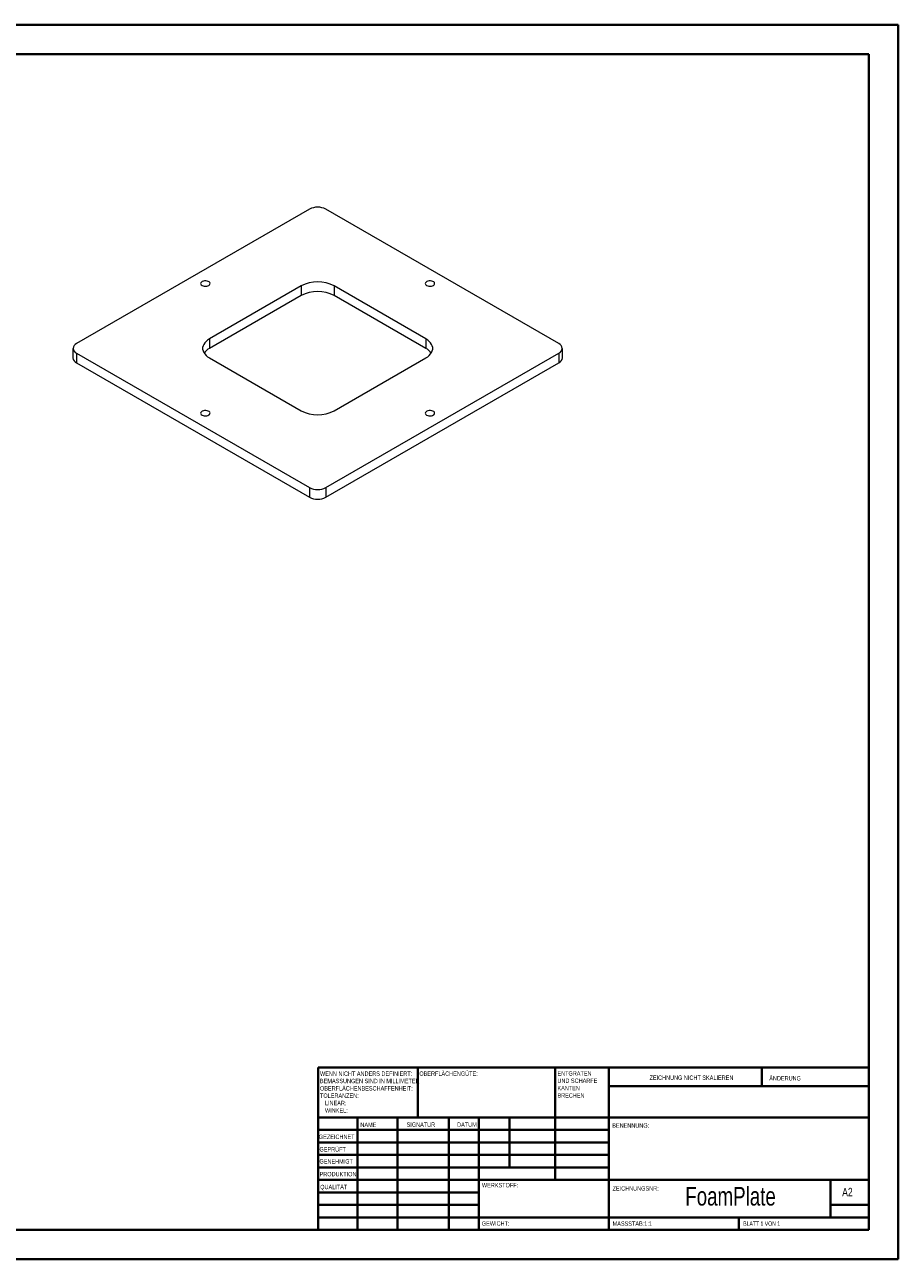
# Model space of a CAD drawing. Header units: millimetres. Extents: x 0 to 594, y 0 to 420.
# Tile 2 of 2: x 297 to 594, y 0 to 420. Entities that reach past the tile are written whole.
import ezdxf

# ---------------------------------------------------------------- set-up
doc = ezdxf.new("R2010")
doc.units = ezdxf.units.MM
doc.styles.add('SLDTEXTSTYLE0', font='TXT', dxfattribs={"width": 0.75})
doc.styles.add('SLDTEXTSTYLE1', font='TXT', dxfattribs={"width": 0.692308})

# ---------------------------------------------------------------- blocks, each defined once
blk = doc.blocks.new('SW_NOTE_0')
at = {"color": 0, "linetype": 'Continuous', "lineweight": 0, "char_height": 1.5, "attachment_point": 1, "style": 'SLDTEXTSTYLE0'}
for s, insert in [('ENTGRATEN', (0, 1.93)), ('UND SCHARFE', (0, -0.57)), ('KANTEN', (0, -3.07)), ('BRECHEN', (0, -5.57))]:
    blk.add_mtext(s, dxfattribs=dict(at, insert=insert))
blk = doc.blocks.new('SW_NOTE_1')
at = {"color": 0, "linetype": 'Continuous', "lineweight": 0, "char_height": 1.5, "attachment_point": 1, "style": 'SLDTEXTSTYLE0'}
for s, insert in [('WENN NICHT ANDERS DEFINIERT:', (0, 1.93)), ('OBERFLÄCHENBESCHAFFENHEIT:', (0, -3.07)), ('BEMASSUNGEN SIND IN MILLIMETER', (0, -0.57)), ('TOLERANZEN:', (0, -5.57)), ('LINEAR:', (1.69, -8.07)), ('WINKEL:', (1.69, -10.57))]:
    blk.add_mtext(s, dxfattribs=dict(at, insert=insert))

msp = doc.modelspace()

# ---------------------------------------------------------------- linework, layer by layer
at = {"color": 7, "linetype": 'Continuous', "lineweight": 40}
for p, q in [((0.08, 420.21), (594.08, 420.21)), ((594.08, 0.21), (594.08, 420.21)), ((25.08, 410.21), (584.08, 410.21)), ((584.08, 410.21), (584.08, 10.21)), ((396.88, 65.46), (584.08, 65.46)), ((396.88, 65.46), (396.88, 10.21)), ((430.68, 48.46), (430.68, 65.46)), ((477.48, 65.46), (477.48, 27.21)), ((495.68, 65.46), (495.68, 10.21)), ((547.68, 59.09), (547.68, 65.46)), ((584.08, 59.09), (495.68, 59.09)), ((584.08, 48.46), (396.88, 48.46)), ((410.24, 48.46), (410.24, 10.21)), ((423.87, 48.46), (423.87, 10.21)), ((441.28, 48.46), (441.28, 10.21)), ((451.48, 10.21), (451.48, 48.46)), ((461.88, 31.46), (461.88, 48.46)), ((495.68, 44.21), (396.88, 44.21)), ((495.68, 39.96), (396.88, 39.96)), ((495.68, 35.71), (396.88, 35.71)), ((495.68, 31.46), (396.88, 31.46)), ((451.48, 27.21), (396.88, 27.21)), ((451.48, 27.21), (584.08, 27.21)), ((571.08, 14.46), (571.08, 27.21)), ((451.48, 22.96), (396.88, 22.96)), ((451.48, 18.71), (396.88, 18.71)), ((584.08, 18.71), (571.08, 18.71)), ((396.88, 14.46), (584.08, 14.46)), ((539.88, 10.21), (539.88, 14.46)), ((25.08, 10.21), (584.08, 10.21)), ((0.08, 0.21), (594.08, 0.21))]:
    msp.add_line(p, q, dxfattribs=at)
at = {"color": 7, "linetype": 'Continuous', "lineweight": 15}
for p, q in [((393.85, 357.45), (314.65, 311.73)), ((478.7, 311.73), (399.51, 357.45)), ((391.02, 331.33), (359.91, 313.36)), ((391.02, 328.06), (359.91, 310.1)), ((391.02, 331.33), (391.02, 328.06)), ((433.45, 313.36), (402.33, 331.33)), ((402.33, 331.33), (402.33, 328.06)), ((433.45, 310.1), (402.33, 328.06)), ((359.91, 313.36), (359.91, 310.1)), ((433.45, 313.36), (433.45, 310.1)), ((313.48, 310.1), (313.48, 306.83)), ((314.65, 308.47), (393.85, 262.75)), ((314.65, 308.47), (314.65, 305.2)), ((359.91, 306.83), (391.02, 288.87)), ((399.51, 262.75), (478.7, 308.47)), ((402.33, 288.87), (433.45, 306.83)), ((478.7, 308.47), (478.7, 305.2)), ((479.87, 306.83), (479.87, 310.1)), ((314.65, 305.2), (393.85, 259.48)), ((399.51, 259.48), (478.7, 305.2)), ((393.85, 262.75), (393.85, 259.48)), ((399.51, 262.75), (399.51, 259.48))]:
    msp.add_line(p, q, dxfattribs=at)
at = {"color": 7, "linetype": 'Continuous', "lineweight": 15, "flags": 128}
for points in [[(357.36, 331.49), (357.71, 331.34), (358.11, 331.24), (358.55, 331.22), (358.98, 331.26), (359.37, 331.37), (359.7, 331.53), (359.94, 331.74), (360.07, 331.98), (360.09, 332.24), (359.98, 332.48), (359.77, 332.7), (359.46, 332.88), (359.08, 333), (358.66, 333.06), (358.22, 333.05), (357.81, 332.98), (357.44, 332.84), (357.16, 332.65), (356.97, 332.42), (356.89, 332.17), (356.94, 331.92), (357.1, 331.69), (357.36, 331.49)], [(433.73, 331.49), (434.08, 331.34), (434.48, 331.24), (434.92, 331.22), (435.35, 331.26), (435.74, 331.37), (436.07, 331.53), (436.31, 331.74), (436.44, 331.98), (436.45, 332.24), (436.35, 332.48), (436.14, 332.7), (435.83, 332.88), (435.45, 333), (435.02, 333.06), (434.59, 333.05), (434.17, 332.98), (433.81, 332.84), (433.52, 332.65), (433.34, 332.42), (433.26, 332.17), (433.31, 331.92), (433.47, 331.69), (433.73, 331.49)], [(359.91, 313.36), (359.27, 312.95), (358.72, 312.49), (358.27, 311.99), (357.93, 311.47), (357.7, 310.93), (357.58, 310.38), (357.58, 309.82), (357.7, 309.27), (357.93, 308.72), (358.27, 308.2), (358.72, 307.71), (359.27, 307.25), (359.91, 306.83)], [(433.45, 306.83), (434.09, 307.25), (434.64, 307.71), (435.09, 308.2), (435.43, 308.72), (435.66, 309.27), (435.78, 309.82), (435.78, 310.38), (435.66, 310.93), (435.43, 311.47), (435.09, 311.99), (434.64, 312.49), (434.09, 312.95), (433.45, 313.36)], [(357.36, 287.4), (357.71, 287.25), (358.11, 287.16), (358.55, 287.13), (358.98, 287.18), (359.37, 287.28), (359.7, 287.45), (359.94, 287.66), (360.07, 287.9), (360.09, 288.15), (359.98, 288.39), (359.77, 288.61), (359.46, 288.79), (359.08, 288.91), (358.66, 288.97), (358.22, 288.97), (357.81, 288.89), (357.44, 288.75), (357.16, 288.56), (356.97, 288.33), (356.89, 288.09), (356.94, 287.84), (357.1, 287.6), (357.36, 287.4)], [(433.73, 287.4), (434.08, 287.25), (434.48, 287.16), (434.92, 287.13), (435.35, 287.18), (435.74, 287.28), (436.07, 287.45), (436.31, 287.66), (436.44, 287.9), (436.45, 288.15), (436.35, 288.39), (436.14, 288.61), (435.83, 288.79), (435.45, 288.91), (435.02, 288.97), (434.59, 288.97), (434.17, 288.89), (433.81, 288.75), (433.52, 288.56), (433.34, 288.33), (433.26, 288.09), (433.31, 287.84), (433.47, 287.6), (433.73, 287.4)]]:
    msp.add_lwpolyline(points, dxfattribs=at)
at = {"color": 7, "linetype": 'Continuous', "lineweight": 15}
for centre, radius, start, end in [((396.68, 352.02), 6.12, 62.4805, 117.5195), ((396.68, 320.45), 12.26, 62.5243, 117.4757), ((396.68, 317.18), 12.26, 62.5243, 117.4757), ((315.29, 310.1), 1.75, 111.3125, 248.6875), ((478.06, 310.1), 1.75, 291.3125, 68.6875), ((315.48, 307.03), 2.01, 185.6537, 245.6666), ((362.4, 305.48), 5.25, 118.3043, 145.2839), ((430.96, 305.48), 5.25, 34.7161, 61.6957), ((477.92, 307), 1.96, 293.4625, 355.2173), ((396.68, 299.75), 12.26, 242.5243, 297.4757), ((396.68, 268.18), 6.12, 242.4805, 297.5195), ((396.68, 264.91), 6.12, 242.4805, 297.5195)]:
    msp.add_arc(centre, radius, start, end, dxfattribs=at)

# ---------------------------------------------------------------- block references
at = {"color": 7, "linetype": 'Continuous', "lineweight": 0}
for name, p in [('SW_NOTE_1', (397.47, 62.2)), ('SW_NOTE_0', (478.19, 62.28))]:
    msp.add_blockref(name, p, dxfattribs=at)

# ---------------------------------------------------------------- texts
for s, insert, char_height, attachment_point, style in [('OBERFLÄCHENGÜTE:', (431.25, 64.13), 1.5, 1, 'SLDTEXTSTYLE0'), ('ZEICHNUNG NICHT SKALIEREN', (509.49, 62.75), 1.5, 1, 'SLDTEXTSTYLE0'), ('ÄNDERUNG', (550.21, 62.55), 1.5, 1, 'SLDTEXTSTYLE0'), ('NAME', (411.2, 46.72), 1.5, 1, 'SLDTEXTSTYLE0'), ('SIGNATUR', (426.91, 46.78), 1.5, 1, 'SLDTEXTSTYLE0'), ('DATUM', (444.09, 46.79), 1.5, 1, 'SLDTEXTSTYLE0'), ('BENENNUNG:', (496.84, 46.49), 1.5, 1, 'SLDTEXTSTYLE0'), ('GEZEICHNET', (397.09, 42.64), 1.5, 1, 'SLDTEXTSTYLE0'), ('GEPRÜFT', (397.29, 38.37), 1.5, 1, 'SLDTEXTSTYLE0'), ('GENEHMIGT', (397.28, 34.28), 1.5, 1, 'SLDTEXTSTYLE0'), ('PRODUKTION', (397.33, 29.95), 1.5, 1, 'SLDTEXTSTYLE0'), ('QUALITÄT', (397.55, 25.56), 1.5, 1, 'SLDTEXTSTYLE0'), ('WERKSTOFF:', (452.52, 26.2), 1.5, 1, 'SLDTEXTSTYLE0'), ('FoamPlate', (537.05, 24.85), 6.35, 2, 'SLDTEXTSTYLE0'), ('ZEICHNUNGSNR:', (496.95, 25.08), 1.5, 1, 'SLDTEXTSTYLE0'), ('A2', (575, 24.52), 2.91, 1, 'SLDTEXTSTYLE0'), ('GEWICHT:', (452.5, 13.16), 1.499, 1, 'SLDTEXTSTYLE0'), ('MASSSTAB:1:1', (496.95, 13.11), 1.5, 1, 'SLDTEXTSTYLE0'), ('BLATT 1 VON 1', (541.36, 13.11), 1.5, 1, 'SLDTEXTSTYLE1')]:
    msp.add_mtext(s, dxfattribs=dict(at, insert=insert, char_height=char_height, attachment_point=attachment_point, style=style))

doc.saveas('drawing.dxf')
